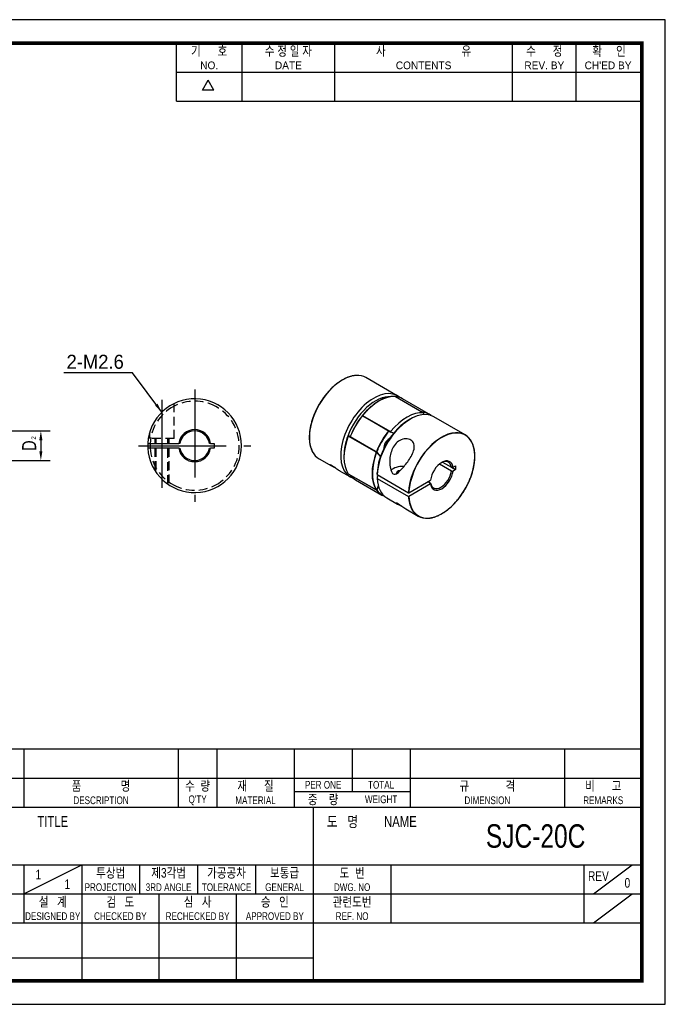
# Model space of a CAD drawing. Header units: millimetres. Extents: x 0 to 297, y 0 to 210.
# Tile 2 of 2: x 159 to 297, y 0 to 210. Entities that reach past the tile are written whole.
import ezdxf
from ezdxf.enums import TextEntityAlignment as Align

# ---------------------------------------------------------------- set-up
doc = ezdxf.new("R2010")
doc.units = ezdxf.units.MM
doc.header["$LTSCALE"] = 15
for name, pattern in [('CENTER', [2, 1.25, -0.25, 0.25, -0.25]), ('DASHED', [0.75, 0.5, -0.25]), ('HIDDEN2', [0.1875, 0.125, -0.0625])]:
    doc.linetypes.add(name, pattern=pattern)
doc.layers.get('0').update_dxf_attribs({"linetype": 'CONTINUOUS'})
doc.layers.get('Defpoints').update_dxf_attribs({"linetype": 'CONTINUOUS'})
for name, color, linetype in [('BM', 2, 'CONTINUOUS'), ('CT', 1, 'CENTER'), ('D', 7, 'CONTINUOUS'), ('DIM', 7, 'CONTINUOUS'), ('HD', 4, 'DASHED')]:
    doc.layers.add(name, color=color, linetype=linetype)
doc.styles.get("Standard").update_dxf_attribs({"font": 'Gulim.ttf', "width": 0.8, "height": 3})
doc.dimstyles.new('LIM', dxfattribs={"dimtxt": 2, "dimasz": 2, "dimexe": 2, "dimexo": 1, "dimgap": 1, "dimtad": 1, "dimdec": 3, "dimzin": 9, "dimdsep": 46, "dimtxsty": 'Standard', "dimcen": 3, "dimclrd": 1, "dimclre": 1, "dimadec": 0, "dimazin": 0, "dimtfac": 1, "dimtdec": 3, "dimtmove": 0, "dimatfit": 3, "dimfxl": 0, "dimtolj": 1, "dimtzin": 0, "dimarcsym": 0})

# ---------------------------------------------------------------- blocks, each defined once
blk = doc.blocks.new('*D15')
at = {"layer": 'Defpoints', "color": 0}
for p in [(151.57, 122.32), (151.57, 115.97), (163.82, 115.97)]:
    blk.add_point(p, dxfattribs=at)
at = {"layer": 'DIM', "color": 1, "lineweight": -2}
for p, q in [((152.57, 122.32), (165.82, 122.32)), ((163.82, 120.32), (163.82, 117.97)), ((152.57, 115.97), (165.82, 115.97))]:
    blk.add_line(p, q, dxfattribs=at)
at = {"layer": 'DIM', "color": 1}
for points in [[(163.49, 120.32), (164.15, 120.32), (163.82, 122.32)], [(163.49, 117.97), (164.15, 117.97), (163.82, 115.97)]]:
    blk.add_solid(points, dxfattribs=at)
at = {"layer": 'DIM', "color": 0, "insert": (161.32, 119.14), "char_height": 3, "attachment_point": 5, "rotation": 90}
blk.add_mtext('\\A1;D', dxfattribs=at)

msp = doc.modelspace()

# ---------------------------------------------------------------- linework, layer by layer
for p, q in [((192.7139, 192.6407), (192.7139, 205)), ((206.7211, 192.6407), (206.7211, 205)), ((226.4959, 192.6407), (226.4959, 205)), ((264.3976, 192.6407), (264.3976, 205)), ((277.9928, 192.6407), (277.9928, 205)), ((192.7139, 198.8204), (291.588, 198.8204)), ((198.2565, 194.9765), (199.4924, 197.1172)), ((200.7283, 194.9765), (199.4924, 197.1172)), ((200.7283, 194.9765), (198.2565, 194.9765)), ((192.7139, 192.6407), (291.588, 192.6407)), ((292, 54.437), (147.8086, 54.437)), ((160.1679, 54.437), (160.1679, 42.0778)), ((193.1259, 54.437), (193.1259, 42.0778)), ((201.3654, 54.437), (201.3654, 42.0778)), ((217.8444, 54.437), (217.8444, 42.0778)), ((230.2037, 54.437), (230.2037, 45.3736)), ((242.563, 54.437), (242.563, 42.0778)), ((275.521, 54.437), (275.521, 42.0778)), ((147.8086, 48.2574), (292, 48.2574)), ((217.8444, 45.3736), (242.563, 45.3736)), ((147.8086, 42.0778), (292, 42.0778)), ((221.9642, 5), (221.9642, 42.0778)), ((147.8086, 29.7185), (292, 29.7185)), ((160.1679, 23.5389), (172.5271, 29.7185)), ((160.1679, 29.7185), (160.1679, 17.3593)), ((172.5271, 29.7185), (172.5271, 5)), ((184.8864, 29.7185), (184.8864, 23.5389)), ((197.2457, 29.7185), (197.2457, 23.5389)), ((209.6049, 29.7185), (209.6049, 23.5389)), ((238.4432, 29.7185), (238.4432, 17.3593)), ((279.6407, 29.7185), (279.6407, 17.3593)), ((281.7006, 23.5389), (289.9401, 29.7185)), ((147.8086, 23.5389), (221.9642, 23.5389)), ((189.0061, 23.5389), (189.0061, 5)), ((205.4852, 23.5389), (205.4852, 5)), ((221.9642, 23.5389), (292, 23.5389)), ((281.7006, 17.3593), (289.9401, 23.5389)), ((147.8086, 17.3593), (292, 17.3593)), ((147.8086, 9.8798), (221.9642, 9.8798))]:
    msp.add_line(p, q)
msp.add_lwpolyline([(297, 210), (0, 210), (0, 0), (297, 0)], close=True)
msp.add_lwpolyline([(292, 205, 0.8, 0.8, 0), (5, 205, 0.8, 0.8, 0), (5, 5, 0.8, 0.8, 0), (292, 5, 0.8, 0.8, 0)], format="xyseb", close=True)
at = {"layer": 'BM', "linetype": 'Continuous'}
for p, q in [((239.8341, 129.7988), (233.1519, 133.6567)), ((239.4656, 129.6181), (245.4407, 126.1684)), ((239.4834, 129.6164), (245.0695, 126.3913)), ((246.5162, 125.9409), (240.9301, 129.166)), ((245.4407, 126.1684), (245.4463, 125.7557)), ((237.9629, 122.2883), (232.3768, 125.5134)), ((232.4049, 125.5532), (238.4598, 122.0574)), ((232.4123, 125.534), (237.9984, 122.3088)), ((232.4478, 125.6015), (238.4229, 122.1518)), ((242.6122, 124.8128), (242.2587, 124.6087)), ((254.2944, 121.4501), (247.6122, 125.3081)), ((239.0679, 121.8355), (238.4753, 122.0502)), ((229.2763, 121.206), (229.3952, 121.2647)), ((235.362, 117.7484), (229.387, 121.1981)), ((235.4178, 117.7894), (229.3982, 121.2648)), ((229.8166, 121.0792), (235.4028, 117.854)), ((235.4028, 117.813), (229.8166, 121.0381)), ((186.6834, 119.6426), (186.6333, 119.6426)), ((186.6333, 118.6426), (186.6834, 118.6426)), ((186.6834, 119.6426), (193.2325, 119.6426)), ((193.2325, 118.6426), (186.6834, 118.6426)), ((193.4855, 119.6426), (193.2325, 119.6426)), ((193.2325, 118.6426), (193.4855, 118.6426)), ((200.0091, 119.6426), (199.7562, 119.6426)), ((199.7562, 118.6426), (200.0091, 118.6426)), ((200.0091, 119.6426), (200.7658, 119.6426)), ((200.7658, 118.6426), (200.0091, 118.6426)), ((200.7658, 119.6426), (200.7658, 118.6426)), ((223.1519, 116.3362), (225.7741, 114.8223)), ((228.4701, 117.0561), (228.4701, 116.6478)), ((249.5065, 115.6357), (251.37, 114.5598)), ((227.53, 113.8085), (229.8341, 112.4783)), ((251.37, 113.7433), (248.8247, 115.2129)), ((251.7256, 114.561), (251.37, 114.5598)), ((251.37, 113.7433), (251.7256, 113.7445)), ((251.3835, 114.5598), (252.2607, 114.0534)), ((251.7256, 114.561), (252.2607, 114.8699)), ((252.2607, 114.0534), (251.7256, 113.7445)), ((252.2607, 114.8699), (252.2607, 114.0534)), ((229.387, 113.1562), (235.362, 109.7065)), ((229.3914, 113.1516), (235.3678, 109.7011)), ((235.4028, 109.648), (229.8166, 112.8732)), ((230.9301, 111.8455), (236.5162, 108.6203)), ((235.55, 112.9787), (235.5505, 113.3872)), ((235.55, 112.9787), (242.2322, 109.1207)), ((235.5505, 112.5707), (235.55, 112.1622)), ((235.55, 112.1622), (242.2322, 108.3042)), ((235.9036, 112.7746), (235.5505, 112.5707)), ((242.3029, 109.1208), (246.9338, 111.7944)), ((246.4056, 111.4894), (246.9359, 111.1833)), ((235.3935, 109.6944), (235.4028, 109.689)), ((246.9338, 110.9779), (242.3029, 108.3043)), ((246.9338, 110.9779), (246.9359, 111.1833)), ((237.6122, 107.9876), (239.9163, 106.6573)), ((241.6722, 105.6435), (244.2944, 104.1296))]:
    msp.add_line(p, q, dxfattribs=at)
for centre, radius, start, end in [((196.6208, 119.1426), 10, 182.865984, 177.134016), ((245.7163, 114.8557), 17.0947, 141.404664, 158.595336), ((232.3945, 125.4884), 0.05, 84.64165, 141.306516), ((196.6208, 119.1426), 3.425, 8.394346, 171.605654), ((196.6208, 119.1426), 3.175, 9.060675, 170.939325), ((229.8472, 121.0763), 0.05, 158.693484, 180), ((229.8472, 121.0763), 0.05, 180, 215.35835), ((196.6208, 119.1426), 10, 177.133845, 182.865984), ((196.6208, 119.1426), 3.425, 188.394346, 351.605654), ((196.6208, 119.1426), 3.175, 189.060675, 350.939325), ((235.3928, 117.7461), 0.05, 35.862796, 60), ((229.8472, 112.9113), 0.05, 173.381037, 180), ((229.8472, 112.9113), 0.05, 180, 215.35835), ((235.3928, 109.7444), 0.05, 240, 338.495294), ((245.4006, 105.8443), 10.6909, 156.361056, 158.710033), ((242.2675, 109.1899), 0.0776, 242.911175, 297.130434), ((242.2675, 108.3734), 0.0776, 242.909203, 297.132407)]:
    msp.add_arc(centre, radius, start, end, dxfattribs=at)
for centre, major_axis, ratio, start_param, end_param in [((228.1519, 124.9965), (-5, -8.6603), 0.57735027, 3.49667935, 5.92401398), ((228.1519, 124.9965), (-5, -8.6603), 0.57735027, 3.14159265, 3.49667935), ((234.8341, 121.1385), (-5, -8.6603), 0.57735027, 3.03177048, 6.39300748), ((235.1876, 120.9344), (-4.75, -8.2272), 0.57735027, 3.42161054, 5.00282311), ((235.9301, 120.5058), (5, 8.6603), 0.57735027, 0.26179939, 1.30031482), ((239.4656, 129.5709), (-0.0047, -0.0498), 0.78928543, 2.79421697, 3.14159265), ((239.4656, 129.5709), (0.025, 0.0433), 0.57735027, 0.25889569, 0.61429229), ((235.9301, 120.5058), (-5, -8.6603), 0.57735027, 3.14159265, 3.40048835), ((242.6122, 116.6478), (5, 8.6603), 0.57735027, 0, 2.30617363), ((241.9051, 117.0561), (5, 8.6603), 0.57735027, 0.26179939, 1.30031482), ((245.0517, 126.3457), (0.025, 0.0433), 0.57735027, 0.25889569, 0.61429229), ((241.5162, 117.2806), (-5, -8.6603), 0.57735027, 3.03177048, 3.40048835), ((245.0517, 126.3457), (-0.0047, -0.0498), 0.78928543, 2.23064897, 2.79421697), ((241.5516, 117.2602), (-4.975, -8.617), 0.57735027, 3.0585276, 3.38393002), ((235.9301, 120.5058), (5, 8.6603), 0.57735027, 1.31190063, 1.82969202), ((232.3945, 125.4884), (0.025, 0.0433), 0.57735027, 0.25889569, 1.31190063), ((232.4299, 125.5965), (0.025, 0.0433), 0.57735027, 2.87362371, 3.14159265), ((232.3945, 125.4884), (-0.0047, -0.0498), 0.78928543, 2.79421697, 3.14159265), ((228.859, 116.4233), (-5, -8.6603), 0.57735027, 3.39538875, 3.40048835), ((242.2587, 116.8519), (4.75, 8.2272), 0.57735027, 0.78539816, 1.2803622), ((241.5162, 117.2806), (-5, -8.6603), 0.57735027, 4.45349329, 4.97128467), ((242.2587, 116.8519), (-4.75, -8.2272), 0.57735027, 4.42195485, 5.44513124), ((241.5516, 117.2602), (4.975, 8.617), 0.57735027, 1.34442414, 1.7623974), ((241.5516, 117.2602), (4.975, 8.617), 0.57735027, 1.31190063, 1.34442414), ((237.9807, 122.2632), (0.025, 0.0433), 0.57735027, 0.25889569, 1.31190063), ((237.9807, 122.2632), (0.039, -0.0313), 0.20903391, 0.63154567, 2.202342), ((237.9807, 122.2632), (-0.0047, -0.0498), 0.78928543, 1.22342064, 2.79421697), ((234.4451, 113.1981), (-5, -8.6603), 0.57735027, 3.39538875, 3.40048835), ((234.4805, 113.1777), (-4.975, -8.617), 0.57735027, 3.37523128, 3.40048835), ((249.2944, 112.7899), (5, 8.6603), 0.57735027, 0.35391608, 2.30617363), ((249.3297, 112.7695), (4.975, 8.617), 0.57735027, 2.40646692, 7.42297646), ((249.2944, 112.7899), (5, 8.6603), 0.57735027, -0.35482097, 0.35391608), ((235.5412, 120.7303), (-5, -8.6603), 0.57735027, 4.98287049, 6.0127038), ((235.1876, 120.9344), (-4.75, -8.2272), 0.57735027, 5.00282311, 5.49778714), ((229.8472, 121.0763), (0.0408, 0.0289), 0.78928543, 3.14159265, 3.48896834), ((229.8472, 121.0763), (-0.025, -0.0433), 0.57735027, 4.97128467, 6.02428962), ((235.9301, 128.6707), (5, 8.6603), 0.57735027, 2.88269696, 2.88779656), ((238.016, 119.3014), (0.75, 1.299), 0.57735027, 0.67967382, 2.46191883), ((228.1519, 124.9965), (-5, -8.6603), 0.57735027, -0.35917133, 0), ((241.5162, 117.2806), (-5, -8.6603), 0.57735027, 4.98287049, 6.0127038), ((241.5516, 117.2602), (-4.975, -8.617), 0.57735027, 4.98287049, 5.02548476), ((235.3928, 117.7461), (-0.025, -0.0433), 0.57735027, 3.14159265, 4.98287049), ((235.3928, 117.7461), (0.0467, -0.0178), 0.21816419, 4.07934617, 5.6501425), ((235.4333, 117.8511), (-0.025, -0.0433), 0.57735027, 4.97128467, 6.02428962), ((235.4333, 117.8511), (0.0466, -0.0182), 0.20903391, 4.08084331, 5.65163964), ((235.4333, 117.8511), (-0.0408, -0.0289), 0.78928543, 0.34737569, 1.91817202), ((241.5162, 125.4456), (5, 8.6603), 0.57735027, 2.88269696, 2.88843208), ((241.5162, 125.4456), (5, 8.6603), 0.57735027, 2.88843208, 3.09307015), ((235.3928, 117.7461), (-0.0405, -0.0293), 0.79047128, 1.9112177, 3.14159265), ((241.5516, 125.4252), (5.025, 8.7036), 0.57735027, 2.88843208, 3.08779865), ((241.5516, 117.2602), (4.975, 8.617), 0.57735027, 1.7623974, 1.82969202), ((241.5516, 125.4252), (4.975, 8.617), 0.57735027, 2.88269696, 3.08394967), ((249.3297, 112.7695), (4.975, 8.617), 0.57735027, 1.13979116, 1.91171282), ((241.5516, 117.2602), (-4.975, -8.617), 0.57735027, 5.1303095, 6.0127038), ((241.5516, 117.2602), (-4.975, -8.617), 0.57735027, 5.02548476, 5.1303095), ((249.3297, 112.7695), (-1.7125, -2.9661), 0.57735027, 2.50270346, 5.35127817), ((249.153, 112.8715), (-1.5875, -2.7496), 0.57735027, 2.5143331, 3.88835731), ((240.8447, 113.1778), (-2.625, 0), 0.57735027, 4.56430145, 5.82386142), ((240.8447, 113.1778), (1.25, 0), 0.57735027, 1.85208259, 3.19316241), ((249.3297, 112.7695), (1.7125, 2.9661), 0.57735027, 2.50270346, 5.35127817), ((249.153, 112.8715), (1.5875, 2.7496), 0.57735027, 2.5143331, 5.33964854), ((229.8472, 112.9113), (0.0408, 0.0289), 0.78928543, 3.14159265, 3.48896834), ((229.8472, 112.9113), (-0.025, -0.0433), 0.57735027, 5.12046506, 6.02428962), ((235.9301, 120.5058), (5, 8.6603), 0.57735027, 2.88269696, 3.14159265), ((242.6122, 116.6478), (5, 8.6603), 0.57735027, 2.40621535, 3.14159265), ((249.3297, 112.7695), (4.975, 8.617), 0.57735027, 1.91171282, 2.30592206), ((235.3928, 109.7444), (0.0413, 0.0282), 0.78681068, 3.50287839, 5.07367471), ((235.3928, 109.7444), (0.025, 0.0433), 0.57735027, 2.87111114, 3.14159265), ((235.4333, 109.6862), (-0.025, -0.0433), 0.57735027, 4.97128467, 6.02428962), ((235.4333, 109.6862), (0.0466, -0.0182), 0.20903391, 4.08084331, 5.65163964), ((235.4333, 109.6862), (-0.0408, -0.0289), 0.78928543, 0.34737569, 1.91817202), ((241.5162, 117.2806), (5, 8.6603), 0.57735027, 2.88269696, 3.25141483), ((241.5516, 109.0952), (-5.025, -8.7036), 0.57735027, 4.92104565, 4.96554955), ((241.5516, 109.0952), (4.975, 8.617), 0.57735027, 1.73932306, 1.82969202), ((241.5516, 117.2602), (4.975, 8.617), 0.57735027, 2.88269696, 3.22465771), ((241.5516, 109.0952), (-5.025, -8.7036), 0.57735027, 4.87285649, 4.92104565), ((249.2944, 112.7899), (5, 8.6603), 0.57735027, 2.40621535, 2.78866501), ((249.2944, 112.7899), (5, 8.6603), 0.57735027, 2.78866501, 3.50351194)]:
    msp.add_ellipse(centre, major_axis=major_axis, ratio=ratio, start_param=start_param, end_param=end_param, dxfattribs=at)
for points, knots in [([(231.084, 134.1233), (230.9925, 134.1182), (230.8245, 134.1083), (230.5336, 134.0695), (230.2311, 134.0123), (229.9221, 133.9361), (229.6101, 133.8416), (229.295, 133.7291), (228.9776, 133.5986), (228.6585, 133.4506), (228.3385, 133.2852), (228.0181, 133.103), (227.6981, 132.9041), (227.3789, 132.6891), (227.0614, 132.4584), (226.7462, 132.2124), (226.4339, 131.9518), (226.125, 131.6769), (225.8204, 131.3884), (225.5205, 131.0869), (225.226, 130.773), (224.9375, 130.4473), (224.6555, 130.1104), (224.3807, 129.7632), (224.1135, 129.4062), (223.8547, 129.0402), (223.6045, 128.666), (223.3637, 128.2844), (223.1326, 127.896), (222.9117, 127.5017), (222.7015, 127.1023), (222.5025, 126.6986), (222.3149, 126.2914), (222.1393, 125.8816), (221.9759, 125.47), (221.8251, 125.0574), (221.6872, 124.6447), (221.5625, 124.2327), (221.4512, 123.8222), (221.3536, 123.4141), (221.2699, 123.0092), (221.2002, 122.6084), (221.1448, 122.2124), (221.1036, 121.822), (221.0769, 121.4381), (221.0646, 121.0614), (221.0669, 120.6927), (221.0836, 120.3327), (221.1149, 119.9823), (221.1605, 119.642), (221.2205, 119.3126), (221.2947, 118.995), (221.3832, 118.689), (221.485, 118.3982), (221.5934, 118.1346), (221.6653, 117.9909), (221.7023, 117.9177)], [0, 0, 0, 0, 0.01587192, 0.03449864, 0.05313401, 0.07177647, 0.09042449, 0.10907666, 0.12773174, 0.14638869, 0.16504667, 0.183705, 0.20236307, 0.22102056, 0.23967724, 0.25833299, 0.27698772, 0.29564142, 0.31429409, 0.33294578, 0.35159655, 0.37024647, 0.38889565, 0.40754416, 0.42619212, 0.44483962, 0.46348678, 0.4821337, 0.50078049, 0.51942726, 0.53807411, 0.55672113, 0.57536842, 0.59401609, 0.61266427, 0.63131306, 0.64996256, 0.66861288, 0.68726412, 0.70591638, 0.72456973, 0.74322424, 0.76187997, 0.78053693, 0.7991951, 0.81785442, 0.83651474, 0.85517585, 0.87383743, 0.89249886, 0.91115945, 0.92981835, 0.94847448, 0.96712658, 0.98577318, 1, 1, 1, 1]), ([(239.4487, 129.6221), (239.4102, 129.6255), (239.2903, 129.6357), (239.0585, 129.6418), (238.7699, 129.6315), (238.4728, 129.6023), (238.1712, 129.5545), (237.8649, 129.4881), (237.5546, 129.4034), (237.241, 129.3004), (236.9248, 129.1795), (236.6065, 129.0407), (236.2869, 128.8846), (235.9666, 128.7112), (235.6463, 128.5211), (235.3266, 128.3147), (235.0082, 128.0922), (234.6917, 127.8543), (234.3777, 127.6014), (234.0669, 127.3341), (233.7599, 127.0527), (233.4576, 126.7582), (233.1596, 126.4502), (232.8697, 126.1327), (232.6112, 125.8337), (232.4684, 125.6582), (232.402, 125.5764)], [0, 0, 0, 0, 0.01635166, 0.0596741, 0.10301648, 0.14638382, 0.18977315, 0.23318094, 0.27660357, 0.32003755, 0.36347979, 0.40692761, 0.45037882, 0.49383166, 0.53728456, 0.58073648, 0.62418677, 0.66763502, 0.71108099, 0.75452456, 0.79796571, 0.84140453, 0.88484111, 0.92827564, 0.9717083, 1, 1, 1, 1]), ([(232.3992, 125.5585), (232.3976, 125.5608), (232.3969, 125.5633), (232.3969, 125.5658), (232.3969, 125.5683), (232.3977, 125.5708), (232.3991, 125.5733), (232.401, 125.5767), (232.4041, 125.58), (232.4078, 125.5831), (232.413, 125.5872), (232.4195, 125.591), (232.4266, 125.5941), (232.4327, 125.5969), (232.4395, 125.5993), (232.4465, 125.6012), (232.447, 125.6013), (232.4474, 125.6014), (232.4478, 125.6015)], [0, 0, 0, 0, 0.13989198, 0.13989198, 0.13989198, 0.27862818, 0.27862818, 0.27862818, 0.47505525, 0.47505525, 0.47505525, 0.74806716, 0.74806716, 0.74806716, 0.9851115, 0.9851115, 0.9851115, 1, 1, 1, 1]), ([(238.4229, 122.1518), (238.4202, 122.1485), (238.418, 122.1445), (238.4167, 122.1403), (238.4153, 122.1362), (238.4146, 122.1317), (238.4146, 122.1273), (238.4145, 122.1211), (238.4155, 122.1148), (238.4173, 122.1088), (238.4199, 122.1006), (238.4239, 122.0927), (238.4289, 122.0857), (238.4351, 122.0768), (238.443, 122.069), (238.4516, 122.0627), (238.4589, 122.0574), (238.4669, 122.0531), (238.4753, 122.0502)], [0, 0, 0, 0, 0.10146496, 0.10146496, 0.10146496, 0.20210203, 0.20210203, 0.20210203, 0.34429332, 0.34429332, 0.34429332, 0.54193812, 0.54193812, 0.54193812, 0.79203087, 0.79203087, 0.79203087, 1, 1, 1, 1]), ([(229.387, 121.1981), (229.3885, 121.2022), (229.39, 121.2065), (229.3914, 121.2107), (229.3927, 121.2149), (229.3939, 121.219), (229.395, 121.2228), (229.3964, 121.2283), (229.3976, 121.2333), (229.3984, 121.2377), (229.3996, 121.2438), (229.4002, 121.249), (229.4004, 121.253), (229.4007, 121.2581), (229.4002, 121.2617), (229.3992, 121.2636), (229.3983, 121.2652), (229.397, 121.2656), (229.3952, 121.2647)], [0, 0, 0, 0, 0.10146496, 0.10146496, 0.10146496, 0.20210203, 0.20210203, 0.20210203, 0.34429332, 0.34429332, 0.34429332, 0.54193812, 0.54193812, 0.54193812, 0.79203087, 0.79203087, 0.79203087, 1, 1, 1, 1]), ([(238.9885, 118.856), (239.217, 119.2465), (239.4961, 119.5957), (240.1856, 120.182), (240.5862, 120.4031), (241.4189, 120.6374), (241.8535, 120.6501), (242.6144, 120.458), (242.9373, 120.2539), (243.3627, 119.7), (243.4685, 119.3459), (243.4708, 118.578), (243.3718, 118.1665), (242.9031, 116.947), (242.3849, 116.162), (241.3481, 114.7787), (240.8119, 114.1478), (240.0005, 113.3892), (239.7248, 113.1476), (239.2591, 113.0127), (239.0811, 113.0216), (238.7741, 113.2544), (238.6573, 113.4542), (238.3964, 114.0658), (238.3114, 114.5143), (238.2133, 115.4029), (238.207, 115.8563), (238.3077, 117.1876), (238.5315, 118.0749), (238.9885, 118.856)], [0, 0, 0, 0, 0.0625, 0.0625, 0.125, 0.125, 0.1875, 0.1875, 0.25, 0.25, 0.3125, 0.3125, 0.375, 0.375, 0.5, 0.5, 0.625, 0.625, 0.6875, 0.6875, 0.71875, 0.71875, 0.75, 0.75, 0.8125, 0.8125, 0.875, 0.875, 1, 1, 1, 1]), ([(246.4067, 103.6664), (246.448, 103.6681), (246.5743, 103.6735), (246.8184, 103.7029), (247.1187, 103.7538), (247.4266, 103.8244), (247.7375, 103.913), (248.0518, 104.0199), (248.3685, 104.1447), (248.6871, 104.2873), (249.0069, 104.4472), (249.3272, 104.6242), (249.6475, 104.8178), (249.967, 105.0278), (250.285, 105.2536), (250.601, 105.4948), (250.9144, 105.7509), (251.2244, 106.0214), (251.5304, 106.3056), (251.8319, 106.6031), (252.1281, 106.9132), (252.4186, 107.2353), (252.7027, 107.5687), (252.9798, 107.9127), (253.2494, 108.2667), (253.511, 108.6299), (253.7639, 109.0016), (254.0078, 109.381), (254.242, 109.7674), (254.4661, 110.1599), (254.6797, 110.5577), (254.8823, 110.9602), (255.0736, 111.3663), (255.253, 111.7754), (255.4203, 112.1865), (255.5751, 112.5989), (255.7171, 113.0117), (255.846, 113.424), (255.9615, 113.8351), (256.0634, 114.244), (256.1515, 114.65), (256.2256, 115.0522), (256.2856, 115.4498), (256.3312, 115.842), (256.3625, 116.2281), (256.3794, 116.6071), (256.3817, 116.9784), (256.3695, 117.3412), (256.3428, 117.6947), (256.3017, 118.0383), (256.2462, 118.3712), (256.1764, 118.6927), (256.0925, 119.0019), (255.9946, 119.2995), (255.8832, 119.5798), (255.7918, 119.7838), (255.7404, 119.8777), (255.7315, 119.8939)], [0, 0, 0, 0, 0.00720634, 0.02584908, 0.04450096, 0.06316043, 0.08182595, 0.10049604, 0.11916942, 0.13784497, 0.1565218, 0.1751992, 0.19387649, 0.21255328, 0.23122933, 0.24990448, 0.26857862, 0.28725174, 0.30592382, 0.3245949, 0.34326504, 0.36193431, 0.38060279, 0.39927059, 0.4179378, 0.43660452, 0.45527086, 0.47393693, 0.49260283, 0.51126868, 0.52993458, 0.54860062, 0.56726689, 0.58593352, 0.60460061, 0.62326828, 0.64193663, 0.66060577, 0.6792758, 0.69794682, 0.7166189, 0.73529214, 0.75396658, 0.77264224, 0.79131913, 0.80999719, 0.82867631, 0.8473563, 0.86603687, 0.88471752, 0.90339756, 0.92207619, 0.94075242, 0.95942503, 0.97809261, 0.99675361, 1, 1, 1, 1]), ([(226.6993, 114.3782), (226.3639, 114.524), (226.0729, 114.6574), (225.6207, 114.9055), (225.4596, 115.0224), (225.3994, 115.1409), (225.52, 115.1298), (226.0424, 114.8476), (226.4127, 114.5873), (227.0286, 114.14), (227.2867, 113.9543), (227.486, 113.8345)], [0.376934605, 0.376934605, 0.376934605, 0.376934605, 0.5, 0.5, 0.625, 0.625, 0.75, 0.75, 0.875, 0.875, 1, 1, 1, 1]), ([(229.3915, 113.1515), (229.3904, 113.1522), (229.3892, 113.1533), (229.3879, 113.155), (229.3876, 113.1554), (229.3873, 113.1558), (229.387, 113.1562)], [0.896338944, 0.896338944, 0.896338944, 0.896338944, 0.979967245, 0.979967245, 0.979967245, 1, 1, 1, 1]), ([(239.9608, 106.6322), (239.7575, 106.7449), (239.6358, 106.8401), (239.5866, 106.9335), (239.593, 106.9563), (239.6742, 106.9598), (239.7533, 106.9385), (240.0051, 106.8075), (240.1753, 106.6961), (240.5023, 106.4637), (240.6613, 106.3441), (241.1107, 106.011), (241.3766, 105.8219), (241.6253, 105.671), (241.6513, 105.6557), (241.6766, 105.6411)], [0, 0, 0, 0, 0.125, 0.125, 0.1875, 0.1875, 0.25, 0.25, 0.3125, 0.3125, 0.375, 0.375, 0.5, 0.5, 0.514947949, 0.514947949, 0.514947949, 0.514947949]), ([(240.8233, 106.2243), (240.8161, 106.2276), (240.8089, 106.2308), (240.4541, 106.3888), (240.1641, 106.5195), (239.9608, 106.6322)], [0.87242447, 0.87242447, 0.87242447, 0.87242447, 0.875, 0.875, 1, 1, 1, 1])]:
    msp.add_open_spline(points, degree=3, knots=knots, dxfattribs=at)
for points, weights in [([(232.3768, 125.5134), (232.3588, 125.5238), (232.3555, 125.5197)], [1, 0.826369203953, 0.858599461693]), ([(229.8166, 121.0792), (229.7987, 121.0895), (229.8006, 121.0945)], [1, 0.82636878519, 0.858599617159]), ([(235.4281, 109.724), (235.4381, 109.723), (235.4393, 109.7261)], [1, 0.880695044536, 0.858583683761])]:
    msp.add_rational_spline(points, weights, degree=2, dxfattribs=at)
msp.add_open_spline([(227.486, 113.8345), (227.5026, 113.8245), (227.5189, 113.815), (227.5347, 113.8058)], degree=3, dxfattribs=at)
at = {"layer": 'CT'}
for p, q in [((196.6208, 131.1426), (196.6208, 107.1426)), ((189.6212, 128.8896), (189.6212, 109.3956)), ((184.6208, 119.1426), (208.6208, 119.1426))]:
    msp.add_line(p, q, dxfattribs=at)
at = {"layer": 'HD', "linetype": 'HIDDEN2'}
for p, q in [((192.2462, 120.6426), (192.2462, 128.1334)), ((186.9962, 121.8587), (186.9962, 120.6426)), ((192.2462, 120.6426), (186.9962, 120.6426)), ((188.3712, 120.6426), (188.3712, 119.6426)), ((190.8712, 119.6426), (190.8712, 120.6426)), ((188.3712, 118.6426), (188.3712, 113.4904)), ((190.8712, 110.9621), (190.8712, 118.6426))]:
    msp.add_line(p, q, dxfattribs=at)
at = {"layer": 'HD', "color": 1, "linetype": 'HIDDEN2'}
for p, q in [((188.1212, 120.6426), (188.1212, 119.6426)), ((191.1212, 120.6426), (191.1212, 119.6426)), ((188.1212, 118.6426), (188.1212, 113.8742)), ((191.1212, 118.6426), (191.1212, 110.8507))]:
    msp.add_line(p, q, dxfattribs=at)
at = {"layer": 'HD', "linetype": 'HIDDEN2'}
for start, end in [(61.64065, 118.35935), (118.35935, 176.983039), (298.35935, 61.64065), (176.983039, 183.016961), (183.016961, 241.64065), (241.64065, 298.35935)]:
    msp.add_arc((196.6208, 119.1426), 9.5, start, end, dxfattribs=at)

# ---------------------------------------------------------------- texts
at = {"layer": 'D', "width": 0.8}
for s, height, p in [('기      호', 2.05988, (199.7175, 203.3521)), ('수 정 일 자', 2.05988, (216.6085, 203.3521)), ('사                           유', 2.059877, (245.4468, 203.3521)), ('수      정', 2.05988, (271.1952, 203.3521)), ('확     인', 2.05988, (284.9964, 203.3521)), ('품              명', 2.059877, (176.6469, 46.6095)), ('수  량', 2.05988, (197.2457, 46.6095)), ('재      질', 2.05988, (209.6049, 46.6095)), ('PER ONE', 1.6479, (224.0241, 46.8155)), ('TOTAL', 1.6479, (236.3833, 46.8155)), ('규             격', 2.059877, (259.042, 46.6095)), ('비      고', 2.05988, (283.7605, 46.6095)), ('DESCRIPTION', 1.647902, (176.6469, 43.5197)), ("Q'TY", 1.6479, (197.2457, 43.5197)), ('MATERIAL', 1.6479, (209.6049, 43.5197)), ('중    량', 2.05988, (224.0241, 43.7257)), ('WEIGHT', 1.6479, (236.3833, 43.7257)), ('DIMENSION', 1.6479, (259.042, 43.5197)), ('REMARKS', 1.6479, (283.7605, 43.5197)), ('TITLE', 2.30706, (166.3475, 38.988)), ('도   명', 2.30706, (228.1438, 38.988)), ('NAME', 2.30706, (240.5031, 38.988)), ('SJC-20C', 5, (269.3414, 35.8982)), ('투상법', 2.05988, (178.7068, 28.0706)), ('제3각법', 2.05988, (191.066, 28.0706)), ('가공공차', 2.05988, (203.4253, 28.0706)), ('보통급', 2.05988, (215.7845, 28.0706)), ('도  번', 2.05988, (230.2037, 28.0706)), ('1', 2.0599, (163.2577, 27.6586)), ('REV', 2.05988, (282.7306, 27.3497)), ('1', 2.0599, (169.4373, 25.5988)), ('PROJECTION', 1.6479, (178.7068, 24.9808)), ('3RD ANGLE', 1.6479, (191.066, 24.9808)), ('TOLERANCE', 1.6479, (203.4253, 24.9808)), ('GENERAL', 1.6479, (215.7845, 24.9808)), ('DWG. NO', 1.6479, (230.2037, 24.9808)), ('0', 2.0599, (288.9102, 25.9078)), ('설   계', 2.05988, (166.3475, 21.891)), ('검   도', 2.05988, (180.7666, 21.891)), ('심   사', 2.05988, (197.2457, 21.891)), ('승   인', 2.05988, (213.7247, 21.891)), ('관련도번', 2.05988, (230.2037, 21.891)), ('REF. NO', 1.6479, (230.2037, 18.8012))]:
    msp.add_text(s, height=height, dxfattribs=at).set_placement(p, align=Align.MIDDLE)
at = {"layer": 'D'}
for s, p in [('NO.', (199.7175, 200.2623)), ('DATE', (216.6085, 200.2623)), ('CONTENTS', (245.4468, 200.2623)), ('REV. BY', (271.1952, 200.2623)), ("CH'ED BY", (284.7904, 200.2623))]:
    msp.add_text(s, height=1.6479, dxfattribs=at).set_placement(p, align=Align.MIDDLE)
at = {"layer": 'D', "width": 0.8}
for s, height, p in [('DESIGNED BY', 1.647902, (166.3475, 17.9772)), ('CHECKED BY', 1.6479, (180.7666, 17.9772)), ('RECHECKED BY', 1.647902, (197.2457, 17.9772)), ('APPROVED BY', 1.647902, (213.7247, 17.9772))]:
    msp.add_text(s, height=height, dxfattribs=at).set_placement(p, align=Align.CENTER)
at = {"layer": 'DIM'}
msp.add_text('2-M2.6', height=3, dxfattribs=at).set_placement((169.292, 135.5401))
at = {"layer": 'DIM', "insert": (161.768, 120.4453), "char_height": 1, "width": 6.6, "attachment_point": 1, "rotation": 90}
msp.add_mtext('2', dxfattribs=at)

# ---------------------------------------------------------------- dimensions: what is measured, and where the dimension line sits
at = {"layer": 'DIM'}
dim = msp.add_linear_dim(base=(163.82, 115.9676), p1=(151.57, 122.3176), p2=(151.57, 115.9676), angle=90, text='D', dimstyle='LIM', dxfattribs=at)
dim.commit()
dim.dimension.update_dxf_attribs({"geometry": '*D15', "text_midpoint": (161.318, 119.1426)})

# ---------------------------------------------------------------- leaders
msp.add_leader([(189.6212, 126.2844), (183.3917, 134.6775), (168.7147, 134.6775)], dimstyle='LIM', override={"dimgap": 1, "dimtad": 0}, dxfattribs=at)

doc.saveas('drawing.dxf')
